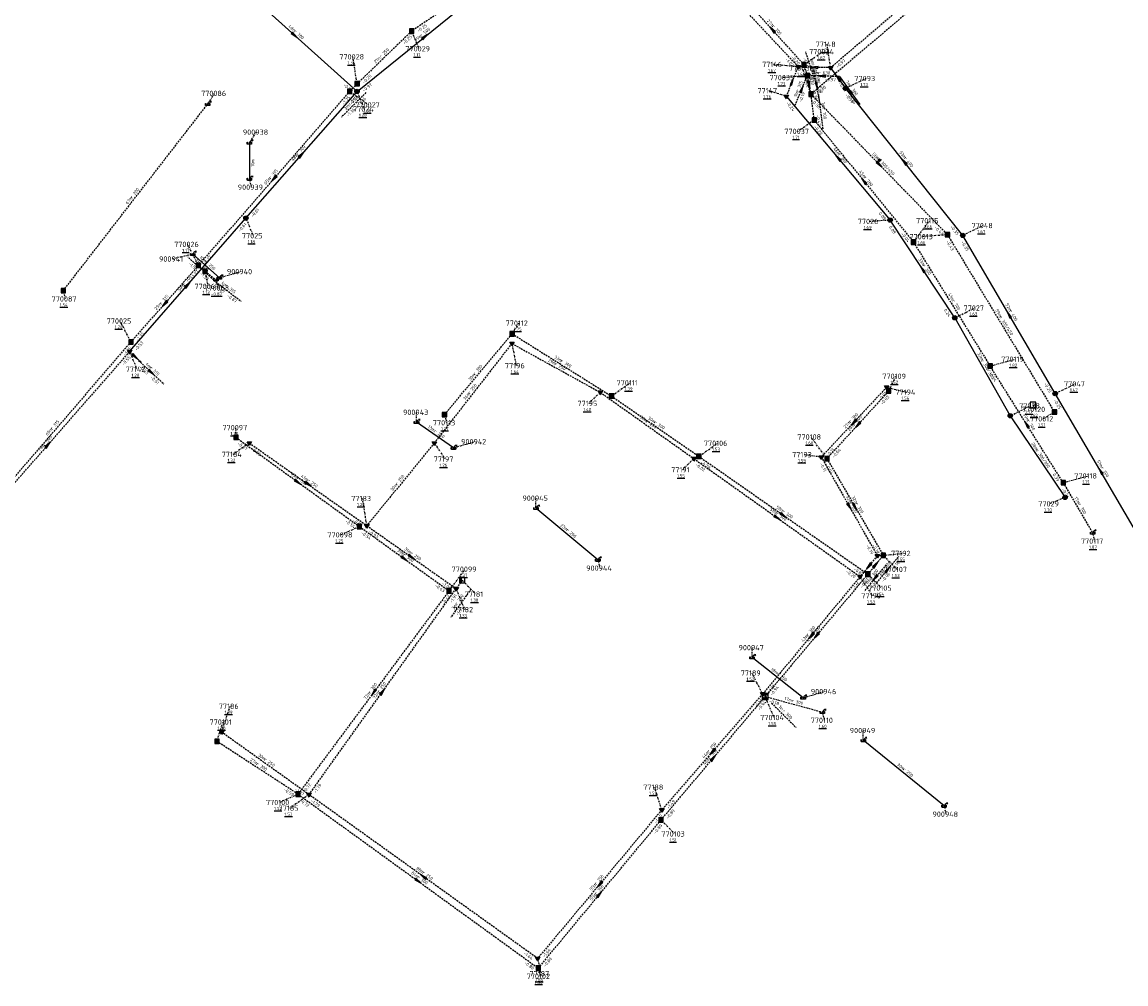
# Model space of a CAD drawing. Extents: x 188323 to 208361, y 565368 to 574910.
# Tile 249 of 256: x 202674 to 202987, y 573139 to 573412. Entities that reach past the tile are written whole.
import ezdxf

# ---------------------------------------------------------------- set-up
doc = ezdxf.new("R2010")
doc.units = 0
doc.linetypes.add('DASHDOT', pattern=[1, 0.5, -0.25, 0, -0.25])
doc.linetypes.add('DASHED', pattern=[0.75, 0.5, -0.25])
doc.layers.get('0').update_dxf_attribs({"linetype": 'CONTINUOUS'})
for name, color, linetype in [('RIO-AFM', 7, 'CONTINUOUS'), ('RIO-BOK', 7, 'CONTINUOUS'), ('RIO-DET', 7, 'CONTINUOUS'), ('RIO-KNP', 7, 'CONTINUOUS'), ('RIO-KNR', 7, 'CONTINUOUS'), ('RIO-LAG', 7, 'CONTINUOUS'), ('RIO-LAG_0B', 7, 'CONTINUOUS'), ('RIO-LAG_1B', 7, 'DASHED'), ('RIO-LAG_2B', 7, 'DASHED'), ('RIO-LEN', 7, 'CONTINUOUS'), ('RIO-MVD', 1, 'CONTINUOUS'), ('RIO-VRB', 6, 'DASHDOT'), ('RIO-VRH', 7, 'CONTINUOUS')]:
    doc.layers.add(name, color=color, linetype=linetype)
doc.styles.add('RIO-TXT', font='isocp.shx')

# ---------------------------------------------------------------- blocks, each defined once
blk = doc.blocks.new('L_VHR')
blk.add_lwpolyline([(-0.5, 0), (0.5, 0), (-0.5, 0.15), (-0.5, -0.15), (0.5, 0)])
blk = doc.blocks.new('L_VKT')
blk.add_line((0.3, 0.95), (-0.3, -0.05))
blk.add_lwpolyline([(0.3, 0.15), (0.3, 0.75), (-0.3, 0.75), (-0.3, 0.15)], close=True)
blk = doc.blocks.new('K_IPR')
blk.add_lwpolyline([(-0.5, -0.5), (0.5, -0.5), (0.5, 0.5), (-0.5, 0.5)], close=True)
blk.add_solid([(-0.5, 0.5), (0.5, 0.5), (-0.5, -0.5), (0.5, -0.5)])
at = {"style": 'RIO-TXT', "flags": 1}
blk.add_attdef('KNOOPNAAM', (2, 2), '', height=1, dxfattribs=at)
blk = doc.blocks.new('K_UTB')
blk.add_lwpolyline([(0.5, 0.15), (0.5, -0.3), (-0.5, -0.3), (-0.5, 0.15), (-0.45, 0.15), (-0.45, -0.25), (0, -0.25), (0.45, -0.25), (0.45, 0.15)], close=True)
blk.add_lwpolyline([(0.85, 0.6), (0.55, 0.65), (0.614828, 0.459583), (0.850842, 0.598937)])
blk.add_arc((0.85, -0.25), 0.85, 90, 180)
at = {"style": 'RIO-TXT', "flags": 1}
blk.add_attdef('KNOOPNAAM', (2, 2), '', height=1, dxfattribs=at)
blk = doc.blocks.new('K_DRL')
for p, q in [((-0.65, 0.65), (-0.65, -0.65)), ((0.65, 0.65), (-0.65, 0.65)), ((-0.65, 0.35), (0.65, 0.35)), ((0.65, -0.65), (0.65, 0.65)), ((0.65, -0.35), (-0.65, -0.35)), ((-0.65, -0.65), (0.65, -0.65))]:
    blk.add_line(p, q)
for points in [[(-0.65, 0.65), (0.65, 0.65), (-0.65, 0.35), (0.65, 0.35)], [(-0.65, -0.35), (0.65, -0.35), (-0.65, -0.65), (0.65, -0.65)]]:
    blk.add_solid(points)
at = {"style": 'RIO-TXT', "flags": 1}
blk.add_attdef('KNOOPNAAM', (2, 2), '', height=1, dxfattribs=at)
blk = doc.blocks.new('K_DIV')
for p, q in [((-0.65, 0.65), (-0.65, -0.65)), ((0.65, 0.65), (-0.65, 0.65)), ((0.65, -0.65), (0.65, 0.65)), ((-0.65, -0.65), (0.65, -0.65))]:
    blk.add_line(p, q)
blk = doc.blocks.new('K_IPG')
blk.add_circle((0, 0), 0.5)
for points in [[(0, 0), (-0.5, 0), (-0.433013, 0.25)], [(0, 0), (-0.433013, -0.25), (-0.5, 0)], [(0, 0), (-0.433013, 0.25), (-0.25, 0.433013)], [(0, 0), (-0.25, -0.433013), (-0.433013, -0.25)], [(0, 0), (-0.25, 0.433013), (0, 0.5)], [(0, 0), (0, -0.5), (-0.25, -0.433013)], [(0, 0), (0, 0.5), (0.25, 0.433013)], [(0, 0), (0.25, 0.433013), (0.433013, 0.25)], [(0, 0), (0.433013, 0.25), (0.5, 0)], [(0, 0), (0.5, 0), (0.433013, -0.25)], [(0, 0), (0.433013, -0.25), (0.25, -0.433013)], [(0, 0), (0.25, -0.433013), (0, -0.5)]]:
    blk.add_solid(points)
at = {"style": 'RIO-TXT', "flags": 1}
blk.add_attdef('KNOOPNAAM', (2, 2), '', height=1, dxfattribs=at)
blk = doc.blocks.new('K_IPD')
blk.add_lwpolyline([(-0.496027, 0.307994), (0.503973, 0.307994), (0.003973, -0.558031)], close=True)
blk.add_solid([(-0.496027, 0.307994), (0.503973, 0.307994), (0.003973, -0.558031)])
at = {"style": 'RIO-TXT', "flags": 1}
blk.add_attdef('KNOOPNAAM', (2, 2), '', height=1, dxfattribs=at)
blk = doc.blocks.new('K_RGM')
blk.add_lwpolyline([(-0.6, 0.6), (-0.6, -0.6), (0.6, -0.6), (0.6, 0.6)], close=True)
blk.add_solid([(-0.6, 0.6), (0, 0.6), (-0.6, -0.6), (0, -0.6)])
at = {"style": 'RIO-TXT', "flags": 1}
blk.add_attdef('KNOOPNAAM', (2, 2), '', height=1, dxfattribs=at)
blk = doc.blocks.new('K_FIC')
blk.add_circle((0, 0), 0.0625)
at = {"style": 'RIO-TXT', "flags": 1}
blk.add_attdef('KNOOPNAAM', (2, 2), '', height=1, dxfattribs=at)
blk = doc.blocks.new('1184_06______770067____770026_')
at = {"layer": 'RIO-LAG_1B'}
blk.add_line((0, 0), (-7.332, 6.534), dxfattribs=at)
at = {"layer": 'RIO-AFM', "style": 'RIO-TXT'}
blk.add_text('r 315', height=0.9, rotation=318.2747, dxfattribs=at).set_placement((-4.1394, 4.3598))
at = {"layer": 'RIO-BOK', "style": 'RIO-TXT'}
for p in [(-7.218, 4.5575), (-3.9921, 1.6841)]:
    blk.add_text('-1.55', height=0.9, rotation=318.2747, dxfattribs=at).set_placement(p)
at = {"layer": 'RIO-LEN', "style": 'RIO-TXT'}
blk.add_text('2m', height=0.9, rotation=318.2747, dxfattribs=at).set_placement((-5.3491, 5.4373))
blk = doc.blocks.new('1185_06______770028____770027_')
at = {"layer": 'RIO-LAG_1B'}
blk.add_line((0, 0), (-6.943, -6.947), dxfattribs=at)
at = {"layer": 'RIO-AFM', "style": 'RIO-TXT'}
blk.add_text('r 315', height=0.9, rotation=404.9955, dxfattribs=at).set_placement((-4.5899, -3.8833))
at = {"layer": 'RIO-BOK', "style": 'RIO-TXT'}
for p in [(-1.9098, -3.8886), (-4.9633, -6.9459)]:
    blk.add_text('-1.36', height=0.9, rotation=404.9955, dxfattribs=at).set_placement(p)
at = {"layer": 'RIO-LEN', "style": 'RIO-TXT'}
blk.add_text('3m', height=0.9, rotation=404.9955, dxfattribs=at).set_placement((-5.7347, -5.0296))
blk = doc.blocks.new('1187_06______770035____770034_')
at = {"layer": 'RIO-LAG_1B'}
blk.add_line((0, 0), (-3.073, 9.328), dxfattribs=at)
at = {"layer": 'RIO-AFM', "style": 'RIO-TXT'}
blk.add_text('r 700', height=0.9, rotation=288.2201, dxfattribs=at).set_placement((-1.3986, 5.8467))
at = {"layer": 'RIO-BOK', "style": 'RIO-TXT'}
for p in [(-3.9642, 7.5602), (-2.6111, 3.4565)]:
    blk.add_text('-1.74', height=0.9, rotation=288.2201, dxfattribs=at).set_placement(p)
at = {"layer": 'RIO-LEN', "style": 'RIO-TXT'}
blk.add_text('3m', height=0.9, rotation=288.2201, dxfattribs=at).set_placement((-1.9059, 7.3852))
blk = doc.blocks.new('1188_06______770036____770035_')
at = {"layer": 'RIO-LAG_1B'}
blk.add_line((0, 0), (-1.769, 9.66), dxfattribs=at)
at = {"layer": 'RIO-VRH', "xscale": 2, "yscale": 2, "zscale": 2, "rotation": 280.3614}
blk.add_blockref('L_VHR', (-0.8845, 4.83), dxfattribs=at)
at = {"layer": 'RIO-AFM', "style": 'RIO-TXT'}
blk.add_text('r 630', height=0.9, rotation=280.3614, dxfattribs=at).set_placement((-0.5865, 5.9829))
at = {"layer": 'RIO-BOK', "style": 'RIO-TXT'}
for s, p in [('-0.30', (-2.8936, 8.0307)), ('-0.38', (-2.1145, 3.7815))]:
    blk.add_text(s, height=0.9, rotation=280.3614, dxfattribs=at).set_placement(p)
at = {"layer": 'RIO-LEN', "style": 'RIO-TXT'}
blk.add_text('5m', height=0.9, rotation=280.3614, dxfattribs=at).set_placement((-0.8786, 7.5763))
blk = doc.blocks.new('1189_06______770037____770036_')
at = {"layer": 'RIO-LAG_1B'}
blk.add_line((0, 0), (-1.233, 9.743), dxfattribs=at)
at = {"layer": 'RIO-AFM', "style": 'RIO-TXT'}
blk.add_text('r 700', height=0.9, rotation=277.2003, dxfattribs=at).set_placement((-0.2551, 6.0063))
at = {"layer": 'RIO-BOK', "style": 'RIO-TXT'}
blk.add_text('-0.42', height=0.9, rotation=277.2003, dxfattribs=at).set_placement((-1.9022, 3.8925))
at = {"layer": 'RIO-LEN', "style": 'RIO-TXT'}
blk.add_text('7m', height=0.9, rotation=277.2003, dxfattribs=at).set_placement((-0.4589, 7.6134))
blk = doc.blocks.new('1193_06______770067____770063_')
at = {"layer": 'RIO-LAG_1B'}
blk.add_line((0, 0), (7.764, -6.015), dxfattribs=at)
at = {"layer": 'RIO-AFM', "style": 'RIO-TXT'}
blk.add_text('r 315', height=0.9, rotation=322.2052, dxfattribs=at).set_placement((3.3345, -1.9505))
at = {"layer": 'RIO-BOK', "style": 'RIO-TXT'}
for p in [(0.2493, -1.964), (3.6653, -4.6101)]:
    blk.add_text('-0.87', height=0.9, rotation=322.2052, dxfattribs=at).set_placement(p)
at = {"layer": 'RIO-LEN', "style": 'RIO-TXT'}
blk.add_text('4m', height=0.9, rotation=322.2052, dxfattribs=at).set_placement((2.0538, -0.9585))
blk = doc.blocks.new('1197_06______77189_____770104_')
at = {"layer": 'RIO-LAG_1B'}
blk.add_line((0, 0), (6.948, -6.941), dxfattribs=at)
at = {"layer": 'RIO-AFM', "style": 'RIO-TXT'}
blk.add_text('r 300', height=0.9, rotation=315.0045, dxfattribs=at).set_placement((3.0637, -2.3531))
at = {"layer": 'RIO-LEN', "style": 'RIO-TXT'}
blk.add_text('1m', height=0.9, rotation=315.0045, dxfattribs=at).set_placement((1.9174, -1.2083))
blk = doc.blocks.new('1198_06______770105____770107_')
at = {"layer": 'RIO-LAG_1B'}
blk.add_line((0, 0), (6.273, 7.556), dxfattribs=at)
at = {"layer": 'RIO-VRH', "xscale": 2, "yscale": 2, "zscale": 2, "rotation": 50.2959}
blk.add_blockref('L_VHR', (3.1365, 3.778), dxfattribs=at)
at = {"layer": 'RIO-AFM', "style": 'RIO-TXT'}
blk.add_text('r 300', height=0.9, rotation=50.2959, dxfattribs=at).set_placement((2.0618, 3.2663))
at = {"layer": 'RIO-BOK', "style": 'RIO-TXT'}
for s, p in [('-0.18', (4.7307, 3.5066)), ('-0.06', (1.9713, 0.1827))]:
    blk.add_text(s, height=0.9, rotation=50.2959, dxfattribs=at).set_placement(p)
at = {"layer": 'RIO-LEN', "style": 'RIO-TXT'}
blk.add_text('7m', height=0.9, rotation=50.2959, dxfattribs=at).set_placement((1.027, 2.0198))
blk = doc.blocks.new('1213_06______77148_____77093_')
at = {"layer": 'RIO-LAG_0B'}
blk.add_line((0, 0), (5.754, -7.959), dxfattribs=at)
at = {"layer": 'RIO-VRH', "xscale": 2, "yscale": 2, "zscale": 2, "rotation": 485.8395}
blk.add_blockref('L_VHR', (2.877, -3.9795), dxfattribs=at)
at = {"layer": 'RIO-AFM', "style": 'RIO-TXT'}
blk.add_text('r 300', height=0.9, rotation=305.8395, dxfattribs=at).set_placement((2.6497, -2.8111))
at = {"layer": 'RIO-BOK', "style": 'RIO-TXT'}
for s, p in [('-0.97', (-0.3143, -1.9546)), ('-0.34', (2.2176, -5.4561))]:
    blk.add_text(s, height=0.9, rotation=305.8395, dxfattribs=at).set_placement(p)
at = {"layer": 'RIO-LEN', "style": 'RIO-TXT'}
blk.add_text('7m', height=0.9, rotation=305.8395, dxfattribs=at).set_placement((1.7005, -1.4984))
blk = doc.blocks.new('1220_06______77142_____77257_')
at = {"layer": 'RIO-LAG_2B'}
blk.add_line((0, 0), (7.192, -6.688), dxfattribs=at)
at = {"layer": 'RIO-VRH', "xscale": 2, "yscale": 2, "zscale": 2, "rotation": 317.0532}
blk.add_blockref('L_VHR', (3.596, -3.344), dxfattribs=at)
at = {"layer": 'RIO-AFM', "style": 'RIO-TXT'}
blk.add_text('r 315', height=0.9, rotation=317.0532, dxfattribs=at).set_placement((3.1458, -2.2421))
at = {"layer": 'RIO-BOK', "style": 'RIO-TXT'}
for s, p in [('-0.53', (0.0719, -1.9784)), ('-0.61', (3.2364, -4.9206))]:
    blk.add_text(s, height=0.9, rotation=317.0532, dxfattribs=at).set_placement(p)
at = {"layer": 'RIO-LEN', "style": 'RIO-TXT'}
blk.add_text('4m', height=0.9, rotation=317.0532, dxfattribs=at).set_placement((1.9594, -1.139))
blk = doc.blocks.new('1223_06______77147_____77146_')
at = {"layer": 'RIO-LAG_2B'}
blk.add_line((0, 0), (3.698, 9.098), dxfattribs=at)
at = {"layer": 'RIO-VRH', "xscale": 2, "yscale": 2, "zscale": 2, "rotation": 67.8726}
blk.add_blockref('L_VHR', (1.849, 4.549), dxfattribs=at)
at = {"layer": 'RIO-AFM', "style": 'RIO-TXT'}
blk.add_text('r 315', height=0.9, rotation=67.8726, dxfattribs=at).set_placement((0.979, 3.7364))
at = {"layer": 'RIO-BOK', "style": 'RIO-TXT'}
for s, p in [('-0.25', (3.4508, 4.7716)), ('-0.19', (1.824, 0.7696))]:
    blk.add_text(s, height=0.9, rotation=67.8726, dxfattribs=at).set_placement(p)
at = {"layer": 'RIO-LEN', "style": 'RIO-TXT'}
blk.add_text('9m', height=0.9, rotation=67.8726, dxfattribs=at).set_placement((0.369, 2.2357))
blk = doc.blocks.new('1224_06______77148_____77146_')
at = {"layer": 'RIO-LAG_2B'}
blk.add_line((0, 0), (-9.818, 0.253), dxfattribs=at)
at = {"layer": 'RIO-VRH', "xscale": 2, "yscale": 2, "zscale": 2, "rotation": 178.5009}
blk.add_blockref('L_VHR', (-4.909, 0.1265), dxfattribs=at)
at = {"layer": 'RIO-AFM', "style": 'RIO-TXT'}
blk.add_text('r 630', height=0.9, rotation=358.5009, dxfattribs=at).set_placement((-5.9759, 0.655))
at = {"layer": 'RIO-BOK', "style": 'RIO-TXT'}
for s, p in [('-1.02', (-8.4544, -1.1823)), ('-0.97', (-4.1348, -1.2926))]:
    blk.add_text(s, height=0.9, rotation=358.5009, dxfattribs=at).set_placement(p)
at = {"layer": 'RIO-LEN', "style": 'RIO-TXT'}
blk.add_text('9m', height=0.9, rotation=358.5009, dxfattribs=at).set_placement((-7.5954, 0.6964))
blk = doc.blocks.new('1231_06______77181___c177182_')
at = {"layer": 'RIO-LAG_2B'}
blk.add_line((0, 0), (-5.675, -8.016), dxfattribs=at)
at = {"layer": 'RIO-AFM', "style": 'RIO-TXT'}
blk.add_text('r 250', height=0.9, rotation=414.6833, dxfattribs=at).set_placement((-3.871, -4.6))
at = {"layer": 'RIO-BOK', "style": 'RIO-TXT'}
blk.add_text('-1.91', height=0.9, rotation=414.6833, dxfattribs=at).set_placement((-3.7237, -7.6817))
at = {"layer": 'RIO-LEN', "style": 'RIO-TXT'}
blk.add_text('3m', height=0.9, rotation=414.6833, dxfattribs=at).set_placement((-4.8066, -5.9226))
blk = doc.blocks.new('1232_06______77192_____77190_')
at = {"layer": 'RIO-LAG_2B'}
blk.add_line((0, 0), (-6.273, -7.558), dxfattribs=at)
at = {"layer": 'RIO-VRH', "xscale": 2, "yscale": 2, "zscale": 2, "rotation": 230.285}
blk.add_blockref('L_VHR', (-3.1365, -3.779), dxfattribs=at)
at = {"layer": 'RIO-AFM', "style": 'RIO-TXT'}
blk.add_text('r 300', height=0.9, rotation=410.285, dxfattribs=at).set_placement((-4.212, -4.29))
at = {"layer": 'RIO-BOK', "style": 'RIO-TXT'}
for s, p in [('-0.19', (-1.5426, -4.0478)), ('-0.20', (-4.3018, -7.3744))]:
    blk.add_text(s, height=0.9, rotation=410.285, dxfattribs=at).set_placement(p)
at = {"layer": 'RIO-LEN', "style": 'RIO-TXT'}
blk.add_text('8m', height=0.9, rotation=410.285, dxfattribs=at).set_placement((-5.2463, -5.5369))

msp = doc.modelspace()

# ---------------------------------------------------------------- linework, layer by layer
at = {"layer": 'RIO-LAG'}
for p, q in [((202738.096, 573377.92), (202738.096, 573367.68)), ((202729.584, 573339.648), (202722.032, 573346.368)), ((202795.952, 573291.392), (202785.472, 573298.752)), ((202836.864, 573259.648), (202819.328, 573274.368)), ((202895.072, 573220.544), (202880.576, 573232)), ((202935.024, 573189.888), (202912.096, 573208.512))]:
    msp.add_line(p, q, dxfattribs=at)
at = {"layer": 'RIO-LAG_0B'}
for p, q in [((202733.2, 573424.384), (202768.608, 573392.512)), ((202768.608, 573392.512), (202807.104, 573423.616)), ((202902.864, 573399.232), (202907.072, 573393.408)), ((202737.104, 573356.608), (202768.608, 573392.512)), ((202890.304, 573391.104), (202919.728, 573356.032)), ((202940.304, 573351.68), (202907.072, 573393.408)), ((202704.16, 573318.72), (202737.104, 573356.608)), ((202938.032, 573328.32), (202919.728, 573356.032)), ((202966.496, 573306.816), (202940.304, 573351.68)), ((202938.032, 573328.32), (202953.776, 573300.544)), ((202992.192, 573262.912), (202966.496, 573306.816)), ((202953.776, 573300.544), (202969.296, 573277.376))]:
    msp.add_line(p, q, dxfattribs=at)
at = {"layer": 'RIO-LAG_1B'}
for p, q in [((202950.464, 573436.736), (202897.296, 573391.744)), ((202804.704, 573423.552), (202784.064, 573409.6)), ((202877.376, 573419.84), (202895.328, 573400.064)), ((202784.064, 573409.6), (202768.656, 573394.688)), ((202896.336, 573396.992), (202895.328, 573400.064)), ((202897.296, 573391.744), (202896.336, 573396.992)), ((202768.656, 573394.688), (202766.544, 573392.576)), ((202766.544, 573392.576), (202723.648, 573343.168)), ((202897.296, 573391.744), (202935.984, 573351.872)), ((202898.224, 573384.384), (202897.296, 573391.744)), ((202685.344, 573336), (202726.272, 573388.928)), ((202898.224, 573384.384), (202926.352, 573349.76)), ((202935.984, 573351.872), (202966.304, 573301.568)), ((202926.352, 573349.76), (202948.064, 573314.624)), ((202723.648, 573343.168), (202704.512, 573321.472)), ((202725.488, 573341.504), (202723.648, 573343.168)), ((202725.488, 573341.504), (202728.608, 573339.136)), ((202793.408, 573300.864), (202812.592, 573323.776)), ((202812.592, 573323.776), (202840.736, 573306.112)), ((202704.512, 573321.472), (202661.84, 573272)), ((202968.784, 573281.536), (202948.064, 573314.624)), ((202840.736, 573306.112), (202865.504, 573289.024)), ((202919.296, 573307.52), (202901.792, 573288.384)), ((202734.304, 573294.4), (202769.296, 573269.12)), ((202865.504, 573289.024), (202913.408, 573255.616)), ((202901.792, 573288.384), (202917.792, 573260.928)), ((202968.784, 573281.536), (202977.104, 573267.328)), ((202769.296, 573269.12), (202794.704, 573250.88)), ((202913.408, 573255.616), (202917.792, 573260.928)), ((202913.408, 573255.616), (202884.304, 573220.928)), ((202794.704, 573250.88), (202751.904, 573193.216)), ((202883.6, 573221.632), (202884.304, 573220.928)), ((202854.8, 573185.92), (202884.304, 573220.928)), ((202884.304, 573220.928), (202900.496, 573216.512)), ((202751.904, 573193.216), (202728.896, 573208.192)), ((202751.904, 573193.216), (202820, 573143.872)), ((202820, 573143.872), (202854.8, 573185.92))]:
    msp.add_line(p, q, dxfattribs=at)
at = {"layer": 'RIO-LAG_2B'}
for p, q in [((202948.832, 573438.464), (202902.864, 573399.232)), ((202893.696, 573399.488), (202865.792, 573429.248)), ((202890.304, 573391.104), (202893.696, 573399.488)), ((202902.864, 573399.232), (202893.696, 573399.488)), ((202657.824, 573265.792), (202704.16, 573318.72)), ((202704.16, 573318.72), (202707.2, 573315.904)), ((202812.496, 573321.024), (202790.496, 573292.8)), ((202812.496, 573321.024), (202837.536, 573307.2)), ((202837.536, 573307.2), (202864.096, 573288.384)), ((202918.704, 573308.608), (202900.192, 573288.832)), ((202738.096, 573292.8), (202771.392, 573269.376)), ((202790.496, 573292.8), (202771.392, 573269.376)), ((202864.096, 573288.384), (202911.2, 573254.912)), ((202900.192, 573288.832), (202916.096, 573260.8)), ((202771.392, 573269.376), (202796.704, 573251.52)), ((202916.096, 573260.8), (202911.2, 573254.912)), ((202798.4, 573253.888), (202796.704, 573251.52)), ((202911.2, 573254.912), (202883.6, 573221.632)), ((202755.008, 573193.088), (202796.704, 573251.52)), ((202883.6, 573221.632), (202855.008, 573188.8)), ((202755.008, 573193.088), (202730.208, 573210.816)), ((202819.808, 573146.624), (202755.008, 573193.088)), ((202855.008, 573188.8), (202819.808, 573146.624))]:
    msp.add_line(p, q, dxfattribs=at)
at = {"layer": 'RIO-VRB'}
for p, q in [((202784.06, 573409.61), (202786.1371, 573404.6011)), ((202895.32, 573400.06), (202900.5809, 573403.7978)), ((202902.86, 573399.23), (202901.804, 573405.9125)), ((202768.65, 573394.67), (202767.4202, 573402.3373)), ((202893.69, 573399.47), (202886.615, 573400.1678)), ((202896.34, 573396.96), (202889.3729, 573396.4291)), ((202897.29, 573391.76), (202894.8689, 573399.1079)), ((202907.07, 573393.4), (202912.7786, 573396.178)), ((202726.27, 573388.9), (202728.2464, 573391.9558)), ((202766.54, 573392.56), (202771.9594, 573388.7119)), ((202768.6, 573392.5), (202770.6771, 573387.4911)), ((202890.3, 573391.13), (202885.3018, 573392.7098)), ((202898.22, 573384.39), (202893.5678, 573381.1833)), ((202738.1, 573377.9), (202740.0764, 573380.9558)), ((202738.1, 573367.67), (202738.6335, 573365.3416)), ((202737.1, 573356.6), (202739.1771, 573351.5911)), ((202919.73, 573356), (202913.7476, 573355.6431)), ((202926.35, 573349.74), (202930.8972, 573355.8602)), ((202940.3, 573351.7), (202946.0086, 573354.478)), ((202935.99, 573351.86), (202929.0229, 573351.3291)), ((202723.64, 573343.18), (202720.6014, 573349.1405)), ((202722.03, 573346.36), (202716.3221, 573344.9802)), ((202725.49, 573341.53), (202726.3706, 573337.232)), ((202729.58, 573339.66), (202735.5627, 573341.415)), ((202728.61, 573339.11), (202729.1435, 573336.7816)), ((202685.34, 573336), (202685.8735, 573333.6716)), ((202938.03, 573328.32), (202943.7386, 573331.098)), ((202704.52, 573321.44), (202701.4814, 573327.4005)), ((202812.59, 573323.75), (202814.5664, 573326.8058)), ((202704.16, 573318.73), (202706.2371, 573313.7211)), ((202812.5, 573321), (202813.7276, 573314.7323)), ((202948.07, 573314.63), (202955.0375, 573316.5587)), ((202840.74, 573306.13), (202846.0009, 573309.8678)), ((202919.3, 573307.5), (202921.3371, 573311.7293)), ((202966.5, 573306.8), (202972.2086, 573309.578)), ((202837.54, 573307.21), (202834.2794, 573304.021)), ((202918.7, 573308.6), (202924.4086, 573307.222)), ((202953.78, 573300.55), (202959.4886, 573303.328)), ((202960.2, 573303.6), (202960.9095, 573302.3501)), ((202785.48, 573298.74), (202785.4797, 573301.515)), ((202793.4, 573300.88), (202793.9335, 573298.5516)), ((202966.3, 573301.59), (202963.1794, 573299.6694)), ((202734.3, 573294.4), (202734.2997, 573297.175)), ((202901.8, 573288.4), (202897.251, 573294.5187)), ((202738.1, 573292.8), (202733.4478, 573289.5933)), ((202790.5, 573292.8), (202793.5369, 573288.2386)), ((202795.95, 573291.42), (202801.9327, 573293.175)), ((202865.5, 573289), (202870.7609, 573292.7378)), ((202864.1, 573288.4), (202860.8394, 573285.211)), ((202900.2, 573288.8), (202895.125, 573289.4984)), ((202968.78, 573281.55), (202975.7475, 573283.4787)), ((202771.4, 573269.4), (202770.1702, 573277.0673)), ((202819.33, 573274.38), (202819.3297, 573277.155)), ((202969.3, 573277.4), (202964.9059, 573275.5609)), ((202769.3, 573269.1), (202764.04, 573266.7606)), ((202977.1, 573267.3), (202977.6335, 573264.9716)), ((202836.87, 573259.65), (202837.4035, 573257.3216)), ((202916.1, 573260.8), (202923.175, 573261.5)), ((202917.8, 573260.9), (202921.7045, 573256.9459)), ((202794.7, 573250.9), (202799.2472, 573257.0202)), ((202798.4, 573253.9), (202802.3045, 573249.9459)), ((202911.2, 573254.9), (202914.7369, 573249.4725)), ((202913.4, 573255.6), (202917.3045, 573251.6459)), ((202796.7, 573251.5), (202799.119, 573245.5514)), ((202880.58, 573232), (202880.5797, 573234.775)), ((202883.6, 573221.6), (202880.5614, 573227.5605)), ((202895.08, 573220.56), (202901.0627, 573222.315)), ((202884.3, 573220.9), (202886.719, 573214.9514)), ((202730.2, 573210.8), (202732.619, 573218.1486)), ((202900.5, 573216.5), (202901.0335, 573214.1716)), ((202728.9, 573208.2), (202730.6352, 573213.6692)), ((202912.1, 573208.5), (202912.0997, 573211.275)), ((202855, 573188.8), (202852.9211, 573195.2082)), ((202751.9, 573193.2), (202746.64, 573190.8606)), ((202755, 573193.1), (202749.582, 573189.2502)), ((202935.02, 573189.87), (202935.5535, 573187.5416)), ((202854.8, 573185.9), (202858.7045, 573181.9459)), ((202819.8, 573146.6), (202820.6806, 573142.302)), ((202820, 573143.9), (202820.5335, 573141.5716))]:
    msp.add_line(p, q, dxfattribs=at)

# ---------------------------------------------------------------- block references
at = {"layer": 'RIO-AFM', "xscale": 0.9, "yscale": 0.9, "zscale": 0.9, "rotation": 314.1299}
msp.add_blockref('L_VKT', (202916.447, 573372.7517), dxfattribs=at)
at = {"layer": 'RIO-DET'}
for name, p in [('1187_06______770035____770034_', (202898.848, 573394.432)), ('1223_06______77147_____77146_', (202892.8, 573388.608)), ('1224_06______77148_____77146_', (202905.36, 573396.736)), ('1188_06______770036____770035_', (202899.792, 573389.248)), ('1213_06______77148_____77093_', (202905.36, 573396.736)), ('1185_06______770028____770027_', (202771.152, 573392.192)), ('1189_06______770037____770036_', (202900.72, 573381.888)), ('1184_06______770067____770026_', (202727.984, 573339.008)), ('1193_06______770067____770063_', (202727.984, 573339.008)), ('1220_06______77142_____77257_', (202706.656, 573316.224)), ('1198_06______770105____770107_', (202915.904, 573253.12)), ('1232_06______77192_____77190_', (202918.592, 573258.304)), ('1231_06______77181___c177182_', (202800.896, 573251.392)), ('1197_06______77189_____770104_', (202886.096, 573219.072))]:
    msp.add_blockref(name, p, dxfattribs=at)
at = {"layer": 'RIO-KNP', "xscale": 1.25, "yscale": 1.25, "zscale": 1.25}
for name, p in [('K_IPR', (202784.064, 573409.6)), ('K_IPD', (202893.696, 573399.488)), ('K_IPR', (202895.328, 573400.064)), ('K_IPR', (202896.336, 573396.992)), ('K_IPD', (202902.864, 573399.232)), ('K_IPR', (202768.656, 573394.688)), ('K_IPG', (202907.072, 573393.408)), ('K_IPR', (202766.544, 573392.576)), ('K_IPG', (202768.608, 573392.512)), ('K_IPD', (202890.304, 573391.104)), ('K_IPR', (202897.296, 573391.744)), ('K_UTB', (202726.272, 573388.928)), ('K_IPR', (202898.224, 573384.384)), ('K_UTB', (202738.096, 573377.92)), ('K_UTB', (202738.096, 573367.68)), ('K_IPG', (202737.104, 573356.608)), ('K_IPG', (202919.728, 573356.032)), ('K_IPR', (202926.352, 573349.76)), ('K_IPR', (202935.984, 573351.872)), ('K_IPG', (202940.304, 573351.68)), ('K_UTB', (202722.032, 573346.368)), ('K_IPR', (202723.648, 573343.168)), ('K_IPR', (202725.488, 573341.504)), ('K_UTB', (202729.584, 573339.648)), ('K_UTB', (202728.608, 573339.136)), ('K_IPR', (202685.344, 573336)), ('K_IPG', (202938.032, 573328.32)), ('K_IPR', (202704.512, 573321.472)), ('K_IPR', (202812.592, 573323.776)), ('K_IPD', (202704.16, 573318.72)), ('K_IPD', (202812.496, 573321.024)), ('K_FIC', (202707.2, 573315.904)), ('K_IPR', (202948.064, 573314.624)), ('K_IPD', (202837.536, 573307.2)), ('K_IPR', (202840.736, 573306.112)), ('K_IPD', (202918.704, 573308.608)), ('K_IPR', (202919.296, 573307.52)), ('K_IPG', (202966.496, 573306.816)), ('K_DIV', (202960.192, 573303.616)), ('K_IPR', (202793.408, 573300.864)), ('K_IPG', (202953.776, 573300.544)), ('K_IPR', (202966.304, 573301.568)), ('K_UTB', (202785.472, 573298.752)), ('K_IPR', (202734.304, 573294.4)), ('K_IPD', (202738.096, 573292.8)), ('K_IPD', (202790.496, 573292.8)), ('K_UTB', (202795.952, 573291.392)), ('K_IPD', (202864.096, 573288.384)), ('K_IPR', (202865.504, 573289.024)), ('K_IPD', (202900.192, 573288.832)), ('K_IPR', (202901.792, 573288.384)), ('K_IPR', (202968.784, 573281.536)), ('K_IPG', (202969.296, 573277.376)), ('K_UTB', (202819.328, 573274.368)), ('K_IPR', (202769.296, 573269.12)), ('K_IPD', (202771.392, 573269.376)), ('K_UTB', (202977.104, 573267.328)), ('K_UTB', (202836.864, 573259.648)), ('K_IPD', (202916.096, 573260.8)), ('K_IPR', (202917.792, 573260.928)), ('K_IPR', (202913.408, 573255.616)), ('K_RGM', (202798.4, 573253.888)), ('K_IPD', (202911.2, 573254.912)), ('K_IPR', (202794.704, 573250.88)), ('K_IPD', (202796.704, 573251.52)), ('K_UTB', (202880.576, 573232)), ('K_IPD', (202883.6, 573221.632)), ('K_DRL', (202884.304, 573220.928)), ('K_UTB', (202895.072, 573220.544)), ('K_UTB', (202900.496, 573216.512)), ('K_IPD', (202730.208, 573210.816)), ('K_UTB', (202912.096, 573208.512)), ('K_IPR', (202728.896, 573208.192)), ('K_IPR', (202751.904, 573193.216)), ('K_IPD', (202755.008, 573193.088)), ('K_UTB', (202935.024, 573189.888)), ('K_IPD', (202855.008, 573188.8)), ('K_IPR', (202854.8, 573185.92)), ('K_IPD', (202819.808, 573146.624)), ('K_IPR', (202820, 573143.872))]:
    msp.add_blockref(name, p, dxfattribs=at)
at = {"layer": 'RIO-VRH', "xscale": 2, "yscale": 2, "zscale": 2}
for p, rotation in [((202750.9, 573408.45), 317.9813), ((202886.345, 573409.95), 492.228), ((202787.85, 573408.05), 38.9271), ((202898.275, 573399.35), 178.5009), ((202904.965, 573396.315), 485.8395), ((202891.995, 573395.3), 67.8726), ((202896.815, 573394.36), 280.3614), ((202752.85, 573374.55), 48.7302), ((202905.015, 573373.565), 489.9595), ((202916.64, 573371.81), 314.1299), ((202923.685, 573372.55), 128.5559), ((202745.09, 573367.87), 229.0118), ((202912.285, 573367.065), 489.076), ((202928.88, 573342.16), 123.4755), ((202720.63, 573337.665), 48.9777), ((202714.08, 573332.31), 228.664), ((202953.4, 573329.25), 120.2704), ((202705.68, 573317.315), 317.0532), ((202909.45, 573298.7), 226.9393), ((202910.55, 573297.95), 227.4984), ((202958.425, 573298.09), 122.0548), ((202680.99, 573292.25), 48.8092), ((202979.35, 573284.85), 120.3516), ((202751.8, 573281.75), 324.1421), ((202754.75, 573281.1), 324.9077), ((202908.15, 573274.8), 299.5965), ((202909.8, 573274.65), 300.1977), ((202887.65, 573271.65), 324.5811), ((202889.45, 573272.3), 325.116), ((202782, 573260), 324.3806), ((202784.05, 573260.45), 324.7238), ((202915.6, 573258.25), 50.2959), ((202913.65, 573257.85), 230.285), ((202897.4, 573238.25), 230.342), ((202898.85, 573238.25), 230.0112), ((202773.3, 573222.05), 233.4278), ((202775.85, 573222.3), 54.4661), ((202869.3, 573205.2), 228.9082), ((202869.55, 573203.4), 49.8689), ((202785.95, 573168.55), 324.1015), ((202787.4, 573169.85), 144.3407), ((202837.4, 573167.7), 230.1627), ((202837.4, 573164.9), 50.3507)]:
    msp.add_blockref('L_VHR', p, dxfattribs=dict(at, rotation=rotation))

# ---------------------------------------------------------------- texts
at = {"layer": 'RIO-AFM', "style": 'RIO-TXT'}
for s, rotation, p in [('r 700', 317.9813, (202750.6423, 573409.3749)), ('r 500', 38.9271, (202786.9058, 573407.93)), ('r 700', 312.228, (202886.1765, 573410.8915)), ('r 250', 404.1083, (202775.4208, 573401.9394)), ('r 700', 48.7302, (202751.9398, 573374.2708)), ('r 300', 309.9595, (202904.8886, 573374.5163)), ('300/450', 314.1299, (202917.0114, 573372.1706)), ('r 400', 308.5559, (202923.5836, 573373.5058)), ('r 315', 409.0118, (202744.1657, 573367.5993)), ('r 700', 309.076, (202912.1728, 573368.0181)), ('r 200', 52.2647, (202704.9138, 573362.1152)), ('r 250', 318.4178, (202725.5326, 573343.9238)), ('r 300', 303.4755, (202928.8585, 573343.1173)), ('r 700', 48.9777, (202719.7211, 573337.3819)), ('r 315', 408.6639, (202713.1627, 573332.0372)), ('r 700', 301.7479, (202937.2196, 573333.1438)), ('e 300/450', 301.0936, (202950.6119, 573328.6112)), ('r 400', 300.2704, (202953.4373, 573330.2099)), ('r 250', 331.1605, (202824.5555, 573314.9413)), ('r 300', 327.9594, (202826.2485, 573315.8024)), ('e 300/300', 299.5662, (202945.415, 573316.3305)), ('r 300', 49.9953, (202802.0912, 573312.0158)), ('r 250', 412.0355, (202800.5987, 573306.5752)), ('r 300', 406.9393, (202908.5253, 573298.4545)), ('r 300', 407.4984, (202909.628, 573297.6953)), ('r 315', 409.1805, (202682.2565, 573296.4565)), ('r 250', 324.6971, (202850.4534, 573298.6893)), ('r 300', 325.3264, (202852.7433, 573298.4446)), ('r 700', 302.0548, (202958.4289, 573299.0484)), ('r 500', 48.8092, (202680.0802, 573291.9695)), ('r 250', 325.0446, (202790.3394, 573295.957)), ('e 300/300', 303.844, (202960.9091, 573290.8277)), ('r 300', 300.3516, (202979.3855, 573285.8099)), ('r 300', 324.1421, (202751.4437, 573282.6408)), ('r 250', 324.9077, (202754.3815, 573281.9852)), ('r 250', 410.7722, (202780.0431, 573280.794)), ('r 300', 299.5965, (202908.193, 573275.7565)), ('r 300', 300.1977, (202909.8328, 573275.607)), ('r 700', 300.2849, (202972.9673, 573275.3792)), ('r 300', 324.5811, (202887.2897, 573272.5417)), ('r 300', 325.116, (202889.0813, 573273.1886)), ('r 250', 319.9807, (202827.8052, 573267.9243)), ('r 300', 324.3806, (202781.6379, 573260.8861)), ('r 250', 324.7238, (202783.6823, 573261.334)), ('r 300', 410.342, (202896.4878, 573237.9537)), ('r 300', 410.0112, (202897.9354, 573237.959)), ('r 250', 321.7316, (202887.5067, 573227.1788)), ('r 300', 413.4278, (202772.3978, 573221.7104)), ('r 250', 54.4661, (202774.9722, 573221.9311)), ('r 300', 344.8063, (202891.75, 573219.3996)), ('r 250', 408.9082, (202868.3804, 573204.9263)), ('r 250', 324.4878, (202742.2361, 573202.8353)), ('r 300', 49.8689, (202868.6454, 573203.1026)), ('r 300', 326.892, (202739.9989, 573201.5683)), ('r 250', 320.8988, (202923.252, 573200.0911)), ('r 300', 324.1015, (202785.6018, 573169.4516)), ('r 250', 324.3406, (202787.0474, 573170.7489)), ('r 250', 410.1627, (202836.4839, 573167.4087)), ('r 300', 50.3507, (202836.4979, 573164.595))]:
    msp.add_text(s, height=0.9, rotation=rotation, dxfattribs=at).set_placement(p)
at = {"layer": 'RIO-BOK', "style": 'RIO-TXT'}
for s, rotation, p in [('-0.25', 393.993, (202786.0036, 573409.2332)), ('-0.25', 404.1083, (202782.0834, 573405.7591)), ('-1.02', 313.1373, (202889.8823, 573401.5207)), ('-0.20', 312.228, (202891.5387, 573402.1649)), ('-0.97', 400.4656, (202904.8336, 573399.0747)), ('-0.25', 404.1083, (202770.6295, 573394.6404)), ('-0.97', 317.9813, (202764.6355, 573394.2251)), ('-0.97', 38.9271, (202770.5686, 573392.2905)), ('-0.38', 400.2134, (202899.2629, 573391.596)), ('-1.25', 409.0118, (202764.8787, 573388.5723)), ('-0.97', 48.7302, (202766.9478, 573388.4943)), ('-0.39', 308.5559, (202906.8487, 573391.4327)), ('-0.24', 309.9595, (202890.127, 573389.1578)), ('-0.38', 314.1299, (202897.2609, 573389.7805)), ('-0.28', 309.076, (202898.0166, 573382.4207)), ('-0.61', 48.7302, (202739.0755, 573356.7288)), ('0.08', 309.9595, (202916.3914, 573357.8469)), ('-0.61', 48.9777, (202735.4651, 573352.5872)), ('0.08', 303.4755, (202919.3354, 573354.06)), ('-0.43', 314.1299, (202932.1543, 573353.8506)), ('-0.35', 308.5559, (202936.6742, 573354.0536)), ('-0.04', 309.076, (202922.6987, 573352.0571)), ('-0.43', 301.0936, (202935.5151, 573349.9381)), ('-0.35', 300.2704, (202939.7975, 573349.7851)), ('-1.27', 409.0118, (202725.6148, 573343.3198)), ('-1.27', 408.6639, (202721.9717, 573339.1871)), ('0.24', 303.4755, (202934.9146, 573330.5277)), ('-1.35', 408.6639, (202706.4956, 573321.5678)), ('-1.35', 409.1805, (202702.8704, 573317.4473)), ('-0.53', 48.9777, (202706.135, 573318.8673)), ('-0.55', 48.8092, (202702.5132, 573314.7219)), ('-0.24', 302.0548, (202947.6274, 573312.7004)), ('-0.25', 300.2704, (202963.2509, 573309.6504)), ('-0.02', 406.9393, (202916.9131, 573304.6582)), ('-0.03', 407.4984, (202917.5522, 573303.5405)), ('-0.25', 300.3516, (202966.0002, 573304.8844)), ('-0.47', 324.1421, (202734.6155, 573292.4456)), ('-0.85', 324.9077, (202738.4416, 573290.85)), ('-0.11', 406.9393, (202902.1786, 573288.8683)), ('-0.04', 407.4984, (202903.7778, 573288.4876)), ('-0.78', 325.116, (202865.8487, 573287.0512)), ('-0.02', 324.5811, (202864.4305, 573286.448)), ('-0.11', 299.5965, (202899.675, 573286.8911)), ('-0.04', 300.1977, (202901.2951, 573286.4857)), ('0.39', 302.0548, (202965.7236, 573283.836)), ('-0.24', 300.2849, (202968.278, 573279.635)), ('-0.54', 324.1421, (202765.1715, 573270.3874)), ('-0.93', 324.9077, (202767.2539, 573270.6307)), ('-0.54', 324.3806, (202769.6236, 573267.1469)), ('-0.93', 324.7238, (202771.7353, 573267.4489)), ('-0.19', 299.5965, (202912.8736, 573263.6826)), ('-0.18', 300.1977, (202914.5431, 573263.7488)), ('-0.20', 324.5811, (202907.0674, 573256.1631)), ('-0.87', 325.116, (202909.2556, 573256.8251)), ('-1.00', 324.7238, (202792.554, 573252.7392)), ('-1.15', 410.342, (202909.6428, 573250.8663)), ('-0.87', 410.0112, (202911.818, 573251.5755)), ('-0.63', 324.3806, (202790.562, 573252.1639)), ('-1.91', 54.4661, (202795.4563, 573247.349)), ('-0.63', 413.4278, (202793.3477, 573246.7991)), ('-1.31', 410.342, (202885.571, 573221.7856)), ('-0.94', 410.0112, (202886.2721, 573221.0742)), ('-1.31', 408.9082, (202881.9417, 573217.606)), ('-0.94', 49.8689, (202882.7274, 573216.8619)), ('-0.18', 344.8063, (202885.285, 573219.1827)), ('-0.59', 326.892, (202747.7096, 573194.2791)), ('-1.07', 324.4878, (202750.8593, 573194.3558)), ('-0.72', 413.4278, (202753.8582, 573193.4914)), ('-1.79', 54.4661, (202756.9528, 573193.4256)), ('-0.72', 324.1015, (202752.2141, 573191.2453)), ('-1.79', 324.3406, (202755.3223, 573191.1467)), ('-1.49', 408.9082, (202856.9751, 573188.9362)), ('-1.49', 410.1627, (202853.4243, 573184.7756)), ('-0.89', 49.8689, (202856.7726, 573186.068)), ('-0.89', 50.3507, (202853.2614, 573181.8488)), ('-1.64', 324.3406, (202815.6806, 573147.8919)), ('-1.64', 410.1627, (202821.7716, 573146.7794)), ('-0.80', 50.3507, (202821.9711, 573144.0846)), ('-0.80', 324.1015, (202815.8874, 573145.2115))]:
    msp.add_text(s, height=0.9, rotation=rotation, dxfattribs=at).set_placement(p)
at = {"layer": 'RIO-KNR', "style": 'RIO-TXT'}
for s, p in [('77148', (202898.6165, 573405.1625)), ('770028', (202763.5952, 573401.5873)), ('770029', (202782.3121, 573403.8511)), ('770034', (202896.7559, 573403.0478)), ('77146', (202883.4275, 573399.4178)), ('770036', (202891.0439, 573398.3579)), ('770035', (202885.5479, 573395.6791)), ('77093', (202909.5911, 573395.428)), ('770086', (202724.4214, 573391.2058)), ('77147', (202882.1143, 573391.9598)), ('77024', (202767.4896, 573386.7411)), ('770027', (202768.1344, 573387.9619)), ('900938', (202736.2514, 573380.2058)), ('770037', (202889.7428, 573380.4333)), ('900939', (202734.8085, 573364.5916)), ('77026', (202910.5601, 573354.8931)), ('770115', (202927.0722, 573355.1102)), ('77048', (202942.8211, 573353.728)), ('770026', (202716.7764, 573348.3905)), ('77025', (202735.9896, 573350.8411)), ('770013', (202925.1979, 573350.5791)), ('900941', (202712.4971, 573344.2302)), ('900940', (202731.7377, 573340.665)), ('770067', (202722.5456, 573336.482)), ('770063', (202725.3185, 573336.0316)), ('770087', (202682.0485, 573332.9216)), ('77027', (202940.5511, 573330.348)), ('770025', (202697.6564, 573326.6505)), ('770112', (202810.7414, 573326.0558)), ('77196', (202810.5401, 573313.9823)), ('770119', (202951.2125, 573315.8087)), ('77142', (202703.0496, 573312.9711)), ('770109', (202917.5121, 573310.9793)), ('770111', (202842.1759, 573309.1178)), ('77047', (202969.0211, 573308.828)), ('77194', (202921.2211, 573306.472)), ('77195', (202831.0919, 573303.271)), ('77028', (202956.3011, 573302.578)), ('770120', (202957.0845, 573301.6001)), ('900943', (202781.6547, 573300.765)), ('770012', (202959.3544, 573298.9194)), ('770097', (202730.4747, 573296.425)), ('770113', (202790.1085, 573297.8016)), ('900942', (202798.1077, 573292.425)), ('770106', (202866.9359, 573291.9878)), ('770108', (202893.426, 573293.7687)), ('77184', (202730.2603, 573288.8433)), ('77197', (202790.3494, 573287.4886)), ('77193', (202891.9375, 573288.7484)), ('77191', (202857.6519, 573284.461)), ('770118', (202971.9225, 573282.7287)), ('77183', (202766.9827, 573276.3173)), ('900945', (202815.5047, 573276.405)), ('77029', (202961.7184, 573274.8109)), ('770098', (202760.215, 573266.0106)), ('770117', (202973.8085, 573264.2216)), ('77192', (202919.9875, 573260.75)), ('770099', (202795.4222, 573256.2702)), ('900944', (202833.5785, 573256.5716)), ('770107', (202917.8795, 573256.1959)), ('77181', (202799.117, 573249.1959)), ('77190', (202911.5494, 573248.7225)), ('770105', (202913.4795, 573250.8959)), ('77182', (202795.9315, 573244.8014)), ('900947', (202876.7547, 573234.025)), ('77189', (202877.3739, 573226.8105)), ('900946', (202897.2377, 573221.565)), ('77186', (202729.4315, 573217.3986)), ('770104', (202882.894, 573214.2014)), ('770101', (202726.8102, 573212.9192)), ('770110', (202897.2085, 573213.4216)), ('900949', (202908.2747, 573210.525)), ('77188', (202849.7336, 573194.4582)), ('770100', (202742.815, 573190.1106)), ('77185', (202746.3945, 573188.5002)), ('900948', (202931.7285, 573186.7916)), ('770103', (202854.8795, 573181.1959)), ('770102', (202816.7085, 573140.8216)), ('77187', (202817.4931, 573141.552))]:
    msp.add_text(s, height=1.5, dxfattribs=at).set_placement(p)
at = {"layer": 'RIO-LEN', "style": 'RIO-TXT'}
for s, rotation, p in [('27m', 312.228, (202884.7239, 573412.4902)), ('48m', 317.9813, (202749.0368, 573410.8198)), ('49m', 38.9271, (202785.2255, 573406.5727)), ('21m', 404.1083, (202773.8709, 573400.4349)), ('48m', 48.7302, (202750.5152, 573372.6472)), ('46m', 309.9595, (202903.5004, 573376.1712)), ('56m', 314.1299, (202914.566, 573374.6886)), ('53m', 308.5559, (202922.2364, 573375.1942)), ('10m', 450, (202739.4972, 573371.1659)), ('45m', 309.076, (202910.8103, 573369.6942)), ('65m', 409.0118, (202742.7502, 573365.9679)), ('67m', 52.2647, (202703.592, 573360.4068)), ('10m', 318.4178, (202723.9161, 573345.3565)), ('33m', 303.4755, (202927.6661, 573344.9184)), ('50m', 48.9777, (202718.3035, 573335.7521)), ('41m', 301.7479, (202936.082, 573334.98)), ('29m', 408.6639, (202711.7373, 573330.4144)), ('52m', 300.2704, (202952.3475, 573332.0748)), ('59m', 301.0936, (202949.4954, 573330.4603)), ('32m', 299.5662, (202944.3482, 573318.2087)), ('29m', 331.1605, (202822.6628, 573315.9821)), ('33m', 327.9594, (202824.4169, 573316.9473)), ('30m', 49.9953, (202800.7028, 573310.3611)), ('36m', 412.0355, (202799.2712, 573304.8713)), ('33m', 324.6971, (202848.6899, 573299.9366)), ('30m', 325.3264, (202850.9662, 573299.6724)), ('39m', 302.0548, (202957.2815, 573300.8785)), ('65m', 409.1805, (202680.8457, 573294.8209)), ('13m', 325.0446, (202788.5684, 573297.1935)), ('27m', 406.9393, (202907.0517, 573296.8753)), ('26m', 407.4984, (202908.1699, 573296.1017)), ('70m', 48.8092, (202678.6578, 573290.3439)), ('28m', 303.844, (202959.7051, 573292.6211)), ('51m', 300.3516, (202978.2931, 573287.6733)), ('43m', 324.1421, (202749.6924, 573283.905)), ('41m', 324.9077, (202752.6134, 573283.226)), ('30m', 410.7722, (202778.6784, 573279.1198)), ('32m', 299.5965, (202907.1252, 573277.6341)), ('32m', 300.1977, (202908.7453, 573277.4733)), ('58m', 325.116, (202887.3087, 573274.4229)), ('17m', 300.2849, (202971.877, 573277.2439)), ('58m', 324.5811, (202885.5287, 573273.7925)), ('23m', 319.9807, (202826.1502, 573269.3124)), ('31m', 324.3806, (202779.8813, 573262.1431)), ('31m', 324.7238, (202781.9183, 573262.5804)), ('43m', 410.342, (202895.1105, 573236.2897)), ('45m', 410.0112, (202896.5485, 573236.3031)), ('18m', 321.7316, (202885.8101, 573228.5156)), ('72m', 413.4278, (202771.1121, 573219.9747)), ('72m', 54.4661, (202773.7171, 573220.1733)), ('17m', 344.8063, (202889.6651, 573219.9645)), ('27m', 326.892, (202738.1889, 573202.7471)), ('30m', 324.4878, (202740.4771, 573204.0889)), ('44m', 408.9082, (202866.9619, 573203.2974)), ('46m', 49.8689, (202867.2534, 573201.451)), ('30m', 320.8988, (202921.575, 573201.4524)), ('80m', 324.3406, (202785.2917, 573172.0071)), ('84m', 324.1015, (202783.8514, 573170.7171)), ('55m', 410.1627, (202835.1014, 573165.7491)), ('55m', 50.3507, (202835.1198, 573162.9317))]:
    msp.add_text(s, height=0.9, rotation=rotation, dxfattribs=at).set_placement(p)
at = {"layer": 'RIO-MVD', "style": 'RIO-TXT'}
for s, p in [('%%U1.17', (202784.6071, 573402.4511)), ('%%U1.76', (202900.274, 573403.7625)), ('%%U1.35', (202765.8902, 573400.1873)), ('%%U1.67', (202899.0509, 573401.6478)), ('%%U1.67', (202885.085, 573398.0178)), ('%%U1.64', (202893.3389, 573396.9579)), ('%%U1.73', (202887.8429, 573394.2791)), ('%%U1.73', (202911.2486, 573394.028)), ('%%U1.76', (202883.7718, 573390.5598)), ('%%U1.36', (202770.4294, 573386.5619)), ('%%U1.28', (202769.1471, 573385.3411)), ('%%U1.71', (202892.0378, 573379.0333)), ('%%U1.69', (202912.2176, 573353.4931)), ('%%U1.66', (202929.3672, 573353.7102)), ('%%U1.67', (202944.4786, 573352.328)), ('%%U1.18', (202737.6471, 573349.4411)), ('%%U1.66', (202927.4929, 573349.1791)), ('%%U1.17', (202719.0714, 573346.9905)), ('%%U1.13', (202724.8406, 573335.082)), ('%%U-0.87', (202727.231, 573334.6316)), ('%%U1.54', (202684.3435, 573331.5216)), ('%%U1.63', (202942.2086, 573328.948)), ('%%U1.20', (202699.9514, 573325.2505)), ('%%U1.75', (202813.0364, 573324.6558)), ('%%U1.28', (202704.7071, 573311.5711)), ('%%U1.64', (202812.1976, 573312.5823)), ('%%U1.82', (202953.5075, 573314.4087)), ('%%U1.52', (202919.8071, 573309.5793)), ('%%U1.39', (202844.4709, 573307.7178)), ('%%U1.56', (202922.8786, 573305.072)), ('%%U1.47', (202970.6786, 573307.428)), ('%%U1.40', (202832.7494, 573301.871)), ('%%U1.72', (202957.9586, 573301.178)), ('%%U1.62', (202959.3795, 573300.2001)), ('%%U1.27', (202792.4035, 573296.4016)), ('%%U1.51', (202961.6494, 573297.5194)), ('%%U1.30', (202732.7697, 573295.025)), ('%%U1.53', (202869.2309, 573290.5878)), ('%%U1.60', (202895.721, 573292.3687)), ('%%U1.32', (202731.9178, 573287.4433)), ('%%U1.59', (202893.595, 573287.3484)), ('%%U1.26', (202792.0069, 573286.0886)), ('%%U1.55', (202859.3094, 573283.061)), ('%%U1.71', (202974.2175, 573281.3287)), ('%%U1.25', (202768.6402, 573274.9173)), ('%%U1.70', (202963.3759, 573273.4109)), ('%%U1.25', (202762.51, 573264.6106)), ('%%U1.87', (202976.1035, 573262.8216)), ('%%U1.55', (202921.645, 573259.35)), ('%%U1.37', (202797.7172, 573254.8702)), ('%%U1.53', (202920.1745, 573254.7959)), ('%%U1.54', (202915.7745, 573249.4959)), ('%%U1.38', (202800.7745, 573247.7959)), ('%%U1.53', (202913.2069, 573247.3225)), ('%%U1.33', (202797.589, 573243.4014)), ('%%U1.52', (202879.0314, 573225.4105)), ('%%U1.39', (202731.089, 573215.9986)), ('%%U1.38', (202729.1052, 573211.5192)), ('%%U1.55', (202885.189, 573212.8014)), ('%%U1.60', (202899.5035, 573212.0216)), ('%%U1.52', (202851.3911, 573193.0582)), ('%%U1.52', (202745.11, 573188.7106)), ('%%U1.53', (202748.052, 573187.1002)), ('%%U1.51', (202857.1745, 573179.7959)), ('%%U1.50', (202819.0035, 573139.4216)), ('%%U1.55', (202819.1506, 573140.152))]:
    msp.add_text(s, height=0.9, dxfattribs=at).set_placement(p)

doc.saveas('drawing.dxf')
